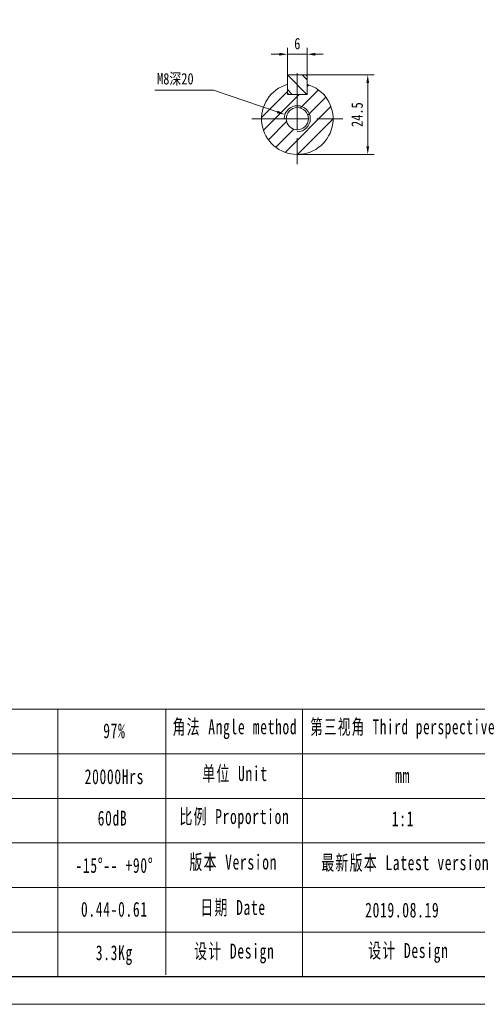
# Model space of a CAD drawing. Header units: millimetres. Extents: x -4 to 716, y -34 to 475.
# Tile 3 of 5: x 335 to 476, y -34 to 269. Entities that reach past the tile are written whole.
import ezdxf

# ---------------------------------------------------------------- set-up
doc = ezdxf.new("R2010")
doc.units = ezdxf.units.MM
doc.header["$LTSCALE"] = 10
doc.linetypes.add('CENTER', pattern=[2, 1.25, -0.25, 0.25, -0.25])
doc.layers.get('0').update_dxf_attribs({"lineweight": 18})
for name, color, linetype, lineweight in [('3中心线层', 1, 'CENTER', 18), ('5剖面线层', 2, 'Continuous', 18), ('图框_外框线', 7, 'Continuous', 18)]:
    doc.layers.add(name, color=color, linetype=linetype, lineweight=lineweight)
doc.styles.add('TH_GBDIM', font='txt', dxfattribs={"width": 0.8})
doc.styles.add('标准', font='txt', dxfattribs={"width": 0.667})
doc.dimstyles.new('TH_GBDIM', dxfattribs={"dimtxt": 3.5, "dimasz": 2.5, "dimexe": 2, "dimexo": 0, "dimgap": 1.5, "dimtad": 1, "dimdec": 1, "dimdsep": 46, "dimtxsty": 'TH_GBDIM', "dimcen": 2.5, "dimdle": 5, "dimclrd": 4, "dimclre": 4, "dimclrt": 3, "dimadec": 0, "dimazin": 0, "dimtfac": 0.714286, "dimtdec": 1, "dimtmove": 0, "dimatfit": 3, "dimfxl": 0, "dimtolj": 1, "dimarcsym": 0})

# ---------------------------------------------------------------- blocks, each defined once
blk = doc.blocks.new('*X9')
for points in [[(441.54, 249.29), (442.37, 249.29), (441.95, 251.79)], [(441.54, 229.79), (442.37, 229.79), (441.95, 227.29)]]:
    blk.add_hatch(color=4).paths.add_polyline_path(points, flags=0)
at = {"color": 4}
for p, q in [((423.28, 251.79), (443.95, 251.79)), ((441.95, 229.79), (441.95, 249.29)), ((420.28, 227.29), (443.95, 227.29))]:
    blk.add_line(p, q, dxfattribs=at)
at = {"color": 3, "insert": (438.7, 239.54), "char_height": 3.5, "width": 15.0267, "attachment_point": 5, "rotation": 90, "style": 'TH_GBDIM'}
blk.add_mtext('24.5', dxfattribs=at)
blk = doc.blocks.new('*X10')
blk.add_hatch(color=4).paths.add_polyline_path([(414.26, 240.77), (413.99, 239.98), (416.49, 239.58)], flags=0)
at = {"color": 4}
for p, q in [((376.41, 247.03), (394.54, 247.03)), ((394.54, 247.03), (414.13, 240.38)), ((420.28, 235.79), (420.28, 240.79)), ((417.78, 238.29), (422.78, 238.29))]:
    blk.add_line(p, q, dxfattribs=at)
at = {"color": 3, "insert": (382.76, 250.41), "char_height": 3.5, "width": 23.3956, "attachment_point": 5, "style": 'TH_GBDIM'}
blk.add_mtext('M8深20', dxfattribs=at)
blk = doc.blocks.new('*X11')
for points in [[(414.78, 258.53), (414.78, 257.7), (417.28, 258.12)], [(425.78, 258.53), (425.78, 257.7), (423.28, 258.12)]]:
    blk.add_hatch(color=4).paths.add_polyline_path(points, flags=0)
at = {"color": 4}
for p, q in [((414.78, 258.12), (412.28, 258.12)), ((417.28, 251.39), (417.28, 260.12)), ((423.28, 258.12), (417.28, 258.12)), ((423.28, 251.39), (423.28, 260.12)), ((425.78, 258.12), (428.28, 258.12))]:
    blk.add_line(p, q, dxfattribs=at)
at = {"color": 3, "insert": (420.28, 261.37), "char_height": 3.5, "width": 3.1733, "attachment_point": 5, "style": 'TH_GBDIM'}
blk.add_mtext('6', dxfattribs=at)

msp = doc.modelspace()

# ---------------------------------------------------------------- hatches: boundary and pattern name
at = {"layer": '5剖面线层'}
h = msp.add_hatch(dxfattribs=at)
h.set_pattern_fill('ANSI31', color=256, style=0, pattern_type=0)
h.set_pattern_definition([(135, (0, 0), (-2.245064, -2.245064), [])])
h.paths.add_polyline_path([(423.28, 251.79), (420.28, 251.79), (420.28, 245.79), (423.28, 245.79)], flags=0)
h.paths.add_polyline_path([(420.28, 251.79), (417.28, 251.79), (417.28, 245.79), (420.28, 245.79)], flags=0)
h = msp.add_hatch(dxfattribs=at)
h.set_pattern_fill('ANSI31', color=256, style=0, pattern_type=0)
edge = h.paths.add_edge_path(flags=0)
edge.add_line((431.28, 238.29), (424.28, 238.29))
edge.add_arc((420.28, 238.29), 4, 270, 360, ccw=False)
edge.add_line((420.28, 234.29), (420.28, 227.29))
edge.add_arc((420.28, 238.29), 11, 270, 360)
edge = h.paths.add_edge_path(flags=0)
edge.add_line((423.28, 248.87), (423.28, 245.79))
edge.add_line((423.28, 245.79), (420.28, 245.79))
edge.add_line((420.28, 245.79), (420.28, 242.29))
edge.add_arc((420.28, 238.29), 4, 0, 90, ccw=False)
edge.add_line((424.28, 238.29), (431.28, 238.29))
edge.add_arc((420.28, 238.29), 11, 360, 434.1734)
edge = h.paths.add_edge_path(flags=0)
edge.add_line((420.28, 245.79), (417.28, 245.79))
edge.add_line((417.28, 245.79), (417.28, 248.87))
edge.add_arc((420.28, 238.29), 11, 105.8266, 180)
edge.add_line((409.28, 238.29), (416.88, 238.29))
edge.add_arc((420.28, 238.29), 3.4, 90, 180, ccw=False)
edge.add_line((420.28, 241.69), (420.28, 245.79))
edge = h.paths.add_edge_path(flags=0)
edge.add_arc((420.28, 238.29), 4, 180, 270, ccw=False)
edge.add_line((416.28, 238.29), (409.28, 238.29))
edge.add_arc((420.28, 238.29), 11, 180, 270)
edge.add_line((420.28, 227.29), (420.28, 234.29))
edge = h.paths.add_edge_path(flags=0)
edge.add_line((416.88, 238.29), (416.28, 238.29))
edge.add_arc((420.28, 238.29), 4, 180, 270)
edge.add_line((420.28, 234.29), (420.28, 234.89))
edge.add_arc((420.28, 238.29), 3.4, 180, 270, ccw=False)
edge = h.paths.add_edge_path(flags=0)
edge.add_line((424.28, 238.29), (423.68, 238.29))
edge.add_arc((420.28, 238.29), 3.4, 270, 360, ccw=False)
edge.add_line((420.28, 234.89), (420.28, 234.29))
edge.add_arc((420.28, 238.29), 4, 270, 360)
edge = h.paths.add_edge_path(flags=0)
edge.add_line((420.28, 242.29), (420.28, 241.69))
edge.add_arc((420.28, 238.29), 3.4, 0, 90, ccw=False)
edge.add_line((423.68, 238.29), (424.28, 238.29))
edge.add_arc((420.28, 238.29), 4, 0, 90)

# ---------------------------------------------------------------- linework, layer by layer
for p, q in [((417.68, 251.79), (417.28, 251.39)), ((417.68, 251.79), (417.28, 251.39)), ((417.28, 251.39), (417.28, 246.19)), ((417.28, 251.39), (417.28, 246.19)), ((417.68, 251.79), (422.88, 251.79)), ((417.68, 251.79), (422.88, 251.79)), ((422.88, 251.79), (423.28, 251.39)), ((422.88, 251.79), (423.28, 251.39)), ((423.28, 251.39), (423.28, 246.19)), ((423.28, 251.39), (423.28, 246.19)), ((417.68, 245.79), (417.28, 246.19)), ((417.28, 245.79), (417.28, 246.19)), ((417.68, 245.79), (417.28, 245.79)), ((417.68, 245.79), (422.88, 245.79)), ((423.28, 246.19), (422.88, 245.79)), ((423.28, 245.79), (422.88, 245.79)), ((423.28, 246.19), (423.28, 245.79))]:
    msp.add_line(p, q)
msp.add_circle((420.28, 238.29), 3.4)
msp.add_arc((420.28, 238.29), 11, 105.8266, 74.1734)
msp.add_arc((420.28, 238.29), 11, 105.8266, 74.1734)
at = {"color": 4}
msp.add_arc((420.28, 238.29), 4, 270, 180, dxfattribs=at)
at = {"layer": '3中心线层'}
for p, q in [((420.28, 252.29), (420.28, 224.29)), ((406.28, 238.29), (434.28, 238.29)), ((406.28, 238.29), (434.28, 238.29)), ((406.28, 238.29), (434.28, 238.29))]:
    msp.add_line(p, q, dxfattribs=at)
at = {"layer": '图框_外框线'}
for p, q in [((59.66, 56.68), (707.01, 56.68)), ((346.59, 56.68), (346.59, -25.55)), ((379.86, 56.68), (379.86, -25.09)), ((421.86, 56.68), (421.86, -25.55)), ((121.7, 42.96), (485.52, 42.96)), ((59.66, 29.24), (707.01, 29.24)), ((121.7, 15.52), (707.01, 15.52)), ((121.7, 1.8), (707.01, 1.8)), ((121.7, -11.92), (707.01, -11.92))]:
    msp.add_line(p, q, dxfattribs=at)
at = {"layer": '图框_外框线', "color": 3}
msp.add_lwpolyline([(-3.89, -34.12), (715.58, -34.12), (715.58, 474.65), (-3.89, 474.65)], close=True, dxfattribs=at)
at = {"layer": '图框_外框线', "color": 3, "lineweight": 25}
msp.add_lwpolyline([(38.93, -25.55), (707.01, -25.55), (707.01, 466.09), (38.93, 466.09)], close=True, dxfattribs=at)

# ---------------------------------------------------------------- texts
at = {"layer": '图框_外框线', "color": 1, "attachment_point": 2, "style": '标准'}
for s, insert, char_height, width in [('\\T1.1;97%', (364, 52.3), 4.573, 58.4841), ('\\T1.1;角法 Angle method ', (401.08, 53.52), 4.5731, 58.4841), ('\\T1.1;第三视角 Third perspective', (453.53, 53.52), 4.5731, 70.0893), ('\\T1.1;单位 Unit', (401.11, 39.15), 4.5731, 58.4841), ('\\T1.1;20000Hrs', (364, 38.2), 4.5731, 58.4841), ('\\T1.1;mm', (452.67, 38.51), 4.573, 58.4841), ('\\T1.1;60dB', (363.43, 25.44), 4.573, 30.1772), ('\\T1.1;比例 Proportion', (400.94, 25.92), 4.5731, 39.3775), ('\\T1.1;1:1', (452.78, 25.24), 4.573, 58.4841), ('\\T1.1;版本 Version', (400.57, 11.92), 4.5731, 58.4841), ('\\T1.1;最新版本 Latest version', (453.5, 11.72), 4.5731, 58.4841), ('\\T1.1;-15%%D-- +90%%D', (364, 10.89), 4.5731, 39.2294), ('\\T1.1;0.44-0.61', (364, -2.59), 4.5731, 30.93), ('\\T1.1;日期 Date', (400.52, -2.04), 4.5731, 58.4841), ('\\T1.1;2019.08.19', (452.58, -2.83), 4.5731, 58.4841), ('\\T1.1;设计 Design', (400.9, -15.47), 4.5731, 58.4841), ('\\T1.1;设计 Design', (454.45, -15.29), 4.5731, 58.4841), ('\\T1.1;3.3Kg', (364, -15.96), 4.5731, 30.598)]:
    msp.add_mtext(s, dxfattribs=dict(at, insert=insert, char_height=char_height, width=width))

# ---------------------------------------------------------------- dimensions: what is measured, and where the dimension line sits
dim = msp.add_linear_dim(base=(417.28, 258.12), p1=(423.28, 251.39), p2=(417.28, 251.39), dimstyle='TH_GBDIM', override={"dimsah": 1, "dimtzin": 0})
dim.commit()
dim.dimension.update_dxf_attribs({"geometry": '*X11', "text_midpoint": (420.28, 258.12), "dimtype": 160})
dim = msp.add_diameter_dim_2p(p1=(424.07, 237), p2=(416.49, 239.58), text='M8深20', dimstyle='TH_GBDIM', override={"dimtih": 1, "dimtoh": 1, "dimpost": '%%C<>', "dimsah": 1, "dimtofl": 0, "dimtzin": 0})
dim.commit()
dim.dimension.update_dxf_attribs({"geometry": '*X10', "text_midpoint": (394.54, 247.03), "dimtype": 163})
dim = msp.add_linear_dim(base=(441.95, 251.79), p1=(420.28, 227.29), p2=(423.28, 251.79), angle=90, dimstyle='TH_GBDIM', override={"dimsah": 1, "dimtzin": 0})
dim.commit()
dim.dimension.update_dxf_attribs({"geometry": '*X9', "text_midpoint": (438.7, 239.54)})

doc.saveas('drawing.dxf')
